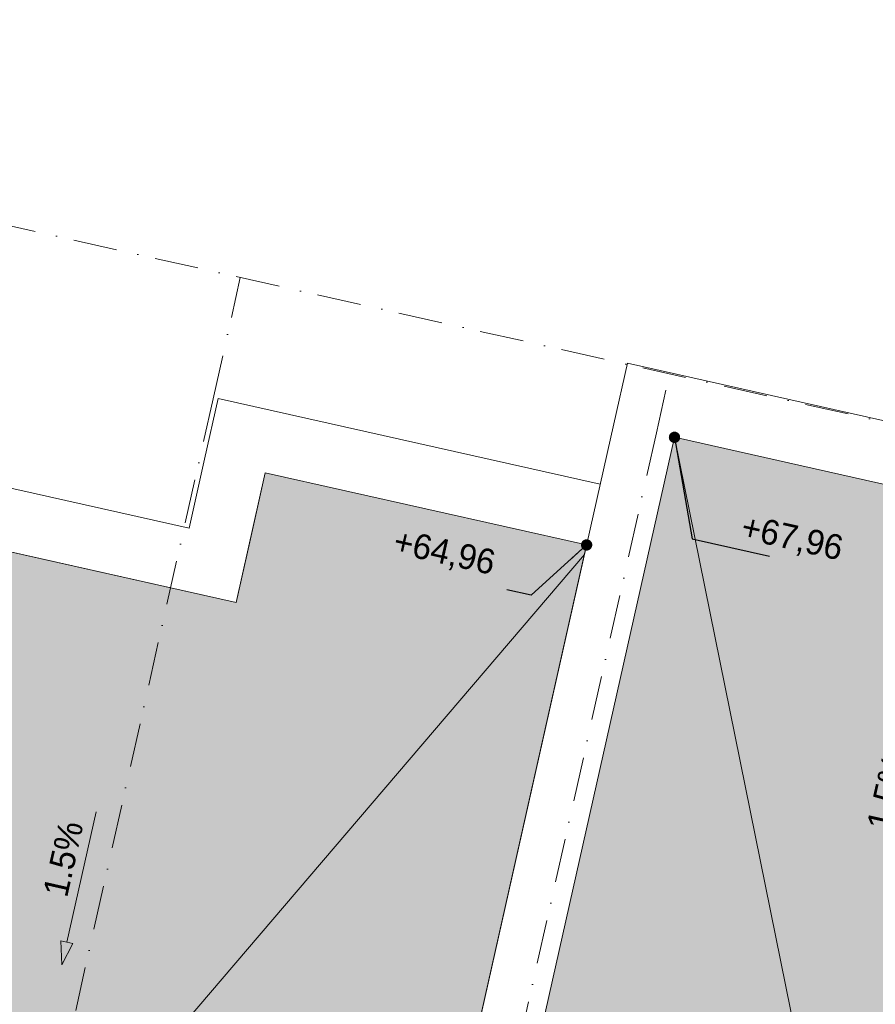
# Model space of a CAD drawing. Header units: millimetres. Extents: x -6990425 to -6520160, y 6117771 to 6220266.
# Tile 16 of 115: x -6938300 to -6931416, y 6142620 to 6150545. Entities that reach past the tile are written whole.
import ezdxf
from ezdxf.enums import TextEntityAlignment as Align

# ---------------------------------------------------------------- set-up
doc = ezdxf.new("R2010")
doc.units = ezdxf.units.MM
doc.header["$MEASUREMENT"] = 0
doc.linetypes.add('Штрихпунктирная', pattern=[670.277762, 352.777767, -176.388884, 0, -141.111112])
for name, color, linetype, lineweight in [('HELP_размеры_Ном._пера__120', 7, 'Continuous', 0), ('АР-Разуклонка кровли_Ном._пера__120', 7, 'Continuous', 0), ('АР-Разуклонка кровли_Ном._пера__41', 7, 'Continuous', 20), ('АР-Стены_внешние_.АР_Ном._пера__1', 7, 'Continuous', 30), ('АР-Чертеж-Оси_Осевые размеры.АР_Ном._пера__120', 7, 'Continuous', 0), ('Кровля_Ном._пера__1', 7, 'Continuous', 0), ('Кровля_Ном._пера__101', 252, 'Continuous', 0), ('Кровля_Ном._пера__120', 7, 'Continuous', 0)]:
    doc.layers.add(name, color=color, linetype=linetype, lineweight=lineweight)
for name, color, linetype in [('АР-Разуклонка кровли', 7, 'Continuous'), ('АР-Стены_внешние_.АР', 7, 'Continuous'), ('АР-Чертеж-Оси_Осевые размеры.АР', 7, 'Continuous'), ('Кровля', 7, 'Continuous')]:
    doc.layers.add(name, color=color, linetype=linetype)
doc.styles.add('РЎР“Р•РќР•Р\xa0Р\x98Р\xa0_РЎРўР\x98Р›Р¬_2', font='GOTHIC.TTF')
doc.styles.add('РЎР“Р•РќР•Р\xa0Р\x98Р\xa0_РЎРўР\x98Р›Р¬_4', font='isocpeur.ttf')
doc.dimstyles.new('СГЕНЕРИР_СТИЛЬ__8', dxfattribs={"dimtxt": 0.18, "dimasz": 182.4, "dimexe": 0.18, "dimexo": 0.0625, "dimgap": 0, "dimtad": 0, "dimtih": 1, "dimtoh": 1, "dimdec": 4, "dimzin": 0, "dimdsep": 46, "dimcen": 0.09, "dimadec": 0, "dimazin": 0, "dimtfac": 1, "dimtdec": 4, "dimtmove": 0, "dimatfit": 3, "dimldrblk": 'ARROWHEAD_11', "dimfxl": 1, "dimtolj": 1, "dimtzin": 0, "dimarcsym": 0})

# ---------------------------------------------------------------- blocks, each defined once
blk = doc.blocks.new('Стена_12_5', base_point=(-7160885.7, 6147237.9))
at = {"layer": 'Кровля_Ном._пера__1', "color": 7, "linetype": 'Continuous', "lineweight": 0, "flags": 128}
for points in [[(-7161020.1, 6147780.5), (-7161129.7, 6147292.7)], [(-7156649.1, 6146798.8), (-7161020.1, 6147780.5)], [(-7160641.8, 6147183.1), (-7157246.6, 6146420.5)], [(-7156649.1, 6146798.8), (-7156758.7, 6146311)]]:
    blk.add_lwpolyline(points, dxfattribs=at)
blk = doc.blocks.new('Стена_20_5', base_point=(-7164270.3, 6132168.4))
at = {"layer": 'Кровля_Ном._пера__1', "color": 7, "linetype": 'Continuous', "lineweight": 0, "flags": 128}
for points in [[(-7161129.7, 6147292.7), (-7164514.2, 6132223.2)], [(-7164026.4, 6132113.6), (-7160641.8, 6147183.1)]]:
    blk.add_lwpolyline(points, dxfattribs=at)
blk = doc.blocks.new('Стандартный Маркер Сетки[17]_5', base_point=(-7160680.9, 6147693.7))
at = {"layer": 'АР-Чертеж-Оси_Осевые размеры.АР_Ном._пера__120', "color": 7, "linetype": 'Штрихпунктирная', "lineweight": 0}
for q in [(-7160680.9, 6147693.7), (-7165571.2, 6125919.8)]:
    blk.add_line((-7160787.5, 6147219.2), q, dxfattribs=at)
at = {"layer": 'АР-Чертеж-Оси_Осевые размеры.АР_Ном._пера__120', "color": 7, "lineweight": 0, "style": 'РЎР“Р•РќР•Р\xa0Р\x98Р\xa0_РЎРўР\x98Р›Р¬_2'}
blk.add_attdef('AC_MarkerText_1', text='', height=350, rotation=347.34172, dxfattribs=at).set_placement((-7165717.5, 6125138.4), align=Align.TOP_CENTER)
blk = doc.blocks.new('Стандартный Маркер Сетки[27]_5', base_point=(-7160680.9, 6147693.7))
at = {"layer": 'АР-Чертеж-Оси_Осевые размеры.АР_Ном._пера__120', "color": 7, "linetype": 'Штрихпунктирная', "lineweight": 0}
for q in [(-7160680.9, 6147693.7), (-7165571.2, 6125919.8)]:
    blk.add_line((-7160787.5, 6147219.2), q, dxfattribs=at)
at = {"layer": 'АР-Чертеж-Оси_Осевые размеры.АР_Ном._пера__120', "color": 7, "lineweight": 0, "style": 'РЎР“Р•РќР•Р\xa0Р\x98Р\xa0_РЎРўР\x98Р›Р¬_2'}
blk.add_attdef('AC_MarkerText_1', text='', height=350, rotation=347.34172, dxfattribs=at).set_placement((-7165717.5, 6125138.4), align=Align.TOP_CENTER)
blk = doc.blocks.new('ARROWHEAD_11')
at = {"color": 0, "linetype": 'Continuous', "lineweight": 0}
blk.add_line((0, 0), (-1, 0), dxfattribs=at)
at = {"color": 0, "linetype": 'Continuous', "lineweight": 0, "const_width": 0.25, "flags": 128}
blk.add_lwpolyline([(-0.125, 0, 1), (0.125, 0, 1)], format="xyb", close=True, dxfattribs=at)
blk = doc.blocks.new('Стена_63_2', base_point=(-6940002.2, 6146627.2))
at = {"layer": 'АР-Стены_внешние_.АР_Ном._пера__1', "color": 7, "linetype": 'Continuous', "lineweight": 0, "flags": 128}
for points in [[(-6936936.7, 6146451.2), (-6939892.7, 6147115)], [(-6940002.2, 6146627.2), (-6936558.5, 6145853.7)], [(-6936558.5, 6145853.7), (-6936448.9, 6146341.6)]]:
    blk.add_lwpolyline(points, dxfattribs=at)
blk = doc.blocks.new('Стена_65_2', base_point=(-6936324, 6146897.6))
at = {"layer": 'АР-Стены_внешние_.АР_Ном._пера__1', "color": 7, "linetype": 'Continuous', "lineweight": 0, "flags": 128}
for points in [[(-6936702.3, 6147495), (-6936811.9, 6147007.2)], [(-6933628.8, 6146804.8), (-6936702.3, 6147495)], [(-6936324, 6146897.6), (-6933738.3, 6146316.9)]]:
    blk.add_lwpolyline(points, dxfattribs=at)
blk = doc.blocks.new('Стена_66_2', base_point=(-6936324, 6146897.6))
at = {"layer": 'АР-Стены_внешние_.АР_Ном._пера__1', "color": 7, "linetype": 'Continuous', "lineweight": 0, "flags": 128}
for points in [[(-6936811.9, 6147007.2), (-6936936.7, 6146451.2)], [(-6936448.9, 6146341.6), (-6936324, 6146897.6)]]:
    blk.add_lwpolyline(points, dxfattribs=at)
blk = doc.blocks.new('Стандартный Маркер Сетки[57]_2', base_point=(-6933070.4, 6147693.7))
at = {"layer": 'АР-Чертеж-Оси_Осевые размеры.АР_Ном._пера__120', "color": 7, "linetype": 'Штрихпунктирная', "lineweight": 0}
for q in [(-6933070.4, 6147693.7), (-6937960.7, 6125919.8)]:
    blk.add_line((-6933177, 6147219.2), q, dxfattribs=at)
at = {"layer": 'АР-Чертеж-Оси_Осевые размеры.АР_Ном._пера__120', "color": 7, "lineweight": 0, "style": 'РЎР“Р•РќР•Р\xa0Р\x98Р\xa0_РЎРўР\x98Р›Р¬_2'}
blk.add_attdef('AC_MarkerText_1', text='', height=350, rotation=347.34172, dxfattribs=at).set_placement((-6938107, 6125138.4), align=Align.TOP_CENTER)
blk = doc.blocks.new('Стандартный Маркер Сетки[64]_2', base_point=(-6936524.4, 6148469.5))
at = {"layer": 'АР-Чертеж-Оси_Осевые размеры.АР_Ном._пера__120', "color": 7, "linetype": 'Штрихпунктирная', "lineweight": 0}
for q in [(-6936524.4, 6148469.5), (-6941306, 6127179.4)]:
    blk.add_line((-6936743.5, 6147493.8), q, dxfattribs=at)
at = {"layer": 'АР-Чертеж-Оси_Осевые размеры.АР_Ном._пера__120', "color": 7, "lineweight": 0, "style": 'РЎР“Р•РќР•Р\xa0Р\x98Р\xa0_РЎРўР\x98Р›Р¬_4'}
blk.add_attdef('AC_MarkerText_1', text='', height=350, rotation=347.34172, dxfattribs=at).set_placement((-6941596.4, 6125886.6), align=Align.TOP_CENTER)
blk = doc.blocks.new('Стандартный Маркер Сетки[68]_2', base_point=(-6933070.4, 6147693.7))
at = {"layer": 'АР-Чертеж-Оси_Осевые размеры.АР_Ном._пера__120', "color": 7, "linetype": 'Штрихпунктирная', "lineweight": 0}
for q in [(-6933070.4, 6147693.7), (-6937960.7, 6125919.8)]:
    blk.add_line((-6933177, 6147219.2), q, dxfattribs=at)
at = {"layer": 'АР-Чертеж-Оси_Осевые размеры.АР_Ном._пера__120', "color": 7, "lineweight": 0, "style": 'РЎР“Р•РќР•Р\xa0Р\x98Р\xa0_РЎРўР\x98Р›Р¬_2'}
blk.add_attdef('AC_MarkerText_1', text='', height=350, rotation=347.34172, dxfattribs=at).set_placement((-6938107, 6125138.4), align=Align.TOP_CENTER)
blk = doc.blocks.new('Стандартный Маркер Сетки[75]_2', base_point=(-6936524.4, 6148469.5))
at = {"layer": 'АР-Чертеж-Оси_Осевые размеры.АР_Ном._пера__120', "color": 7, "linetype": 'Штрихпунктирная', "lineweight": 0}
for q in [(-6936524.4, 6148469.5), (-6941306, 6127179.4)]:
    blk.add_line((-6936743.5, 6147493.8), q, dxfattribs=at)
at = {"layer": 'АР-Чертеж-Оси_Осевые размеры.АР_Ном._пера__120', "color": 7, "lineweight": 0, "style": 'РЎР“Р•РќР•Р\xa0Р\x98Р\xa0_РЎРўР\x98Р›Р¬_4'}
blk.add_attdef('AC_MarkerText_1', text='', height=350, rotation=347.34172, dxfattribs=at).set_placement((-6941596.4, 6125886.6), align=Align.TOP_CENTER)
blk = doc.blocks.new('Линия_23_2', base_point=(-6937683.9, 6144169.1))
at = {"layer": 'АР-Разуклонка кровли', "linetype": 'Continuous', "lineweight": 0, "true_color": 0x000000}
blk.add_hatch(color=18, dxfattribs=at).paths.add_polyline_path([(-6937960.5, 6142937.7), (-6937870.8, 6143108.8), (-6937968.4, 6143130.7)])
at = {"layer": 'АР-Разуклонка кровли_Ном._пера__120', "color": 7, "linetype": 'Continuous', "lineweight": 0}
for p, q in [((-6937683.9, 6144169.1), (-6937919.6, 6143119.8)), ((-6937968.4, 6143130.7), (-6937870.8, 6143108.8)), ((-6937960.5, 6142937.7), (-6937968.4, 6143130.7)), ((-6937960.5, 6142937.7), (-6937870.8, 6143108.8))]:
    blk.add_line(p, q, dxfattribs=at)
blk = doc.blocks.new('Стандартный Маркер Сетки[77]_2', base_point=(-6985934.5, 6159566.7))
at = {"layer": 'АР-Чертеж-Оси_Осевые размеры.АР_Ном._пера__120', "color": 7, "linetype": 'Штрихпунктирная', "lineweight": 0}
blk.add_line((-6984958.8, 6159347.6), (-6906017.6, 6141617.8), dxfattribs=at)
at = {"layer": 'АР-Чертеж-Оси_Осевые размеры.АР_Ном._пера__120', "color": 7, "lineweight": 0, "style": 'РЎР“Р•РќР•Р\xa0Р\x98Р\xa0_РЎРўР\x98Р›Р¬_2'}
for tag, p in [('AC_MarkerText_1_0', (-6986352.4, 6159857.4)), ('AC_MarkerText_1_1', (-6904484.1, 6141470.2))]:
    blk.add_attdef(tag, text='', height=350, rotation=347.34172, dxfattribs=at).set_placement(p, align=Align.TOP_CENTER)
blk = doc.blocks.new('Стандартный Маркер Сетки[83]_2', base_point=(-6985934.5, 6159566.7))
at = {"layer": 'АР-Чертеж-Оси_Осевые размеры.АР_Ном._пера__120', "color": 7, "linetype": 'Штрихпунктирная', "lineweight": 0}
blk.add_line((-6984958.8, 6159347.6), (-6906017.6, 6141617.8), dxfattribs=at)
at = {"layer": 'АР-Чертеж-Оси_Осевые размеры.АР_Ном._пера__120', "color": 7, "lineweight": 0, "style": 'РЎР“Р•РќР•Р\xa0Р\x98Р\xa0_РЎРўР\x98Р›Р¬_2'}
for tag, p in [('AC_MarkerText_1_0', (-6986352.4, 6159857.4)), ('AC_MarkerText_1_1', (-6904484.1, 6141470.2))]:
    blk.add_attdef(tag, text='', height=350, rotation=347.34172, dxfattribs=at).set_placement(p, align=Align.TOP_CENTER)
blk = doc.blocks.new('Стандартный Маркер Сетки[87]_2', base_point=(-6985934.5, 6159566.7))
at = {"layer": 'АР-Чертеж-Оси_Осевые размеры.АР_Ном._пера__120', "color": 7, "linetype": 'Штрихпунктирная', "lineweight": 0}
blk.add_line((-6984958.8, 6159347.6), (-6906017.6, 6141617.8), dxfattribs=at)
at = {"layer": 'АР-Чертеж-Оси_Осевые размеры.АР_Ном._пера__120', "color": 7, "lineweight": 0, "style": 'РЎР“Р•РќР•Р\xa0Р\x98Р\xa0_РЎРўР\x98Р›Р¬_2'}
for tag, p in [('AC_MarkerText_1_0', (-6986352.4, 6159857.4)), ('AC_MarkerText_1_1', (-6904484.1, 6141470.2))]:
    blk.add_attdef(tag, text='', height=350, rotation=347.34172, dxfattribs=at).set_placement(p, align=Align.TOP_CENTER)
blk = doc.blocks.new('Стандартный Маркер Сетки[93]_2', base_point=(-6985934.5, 6159566.7))
at = {"layer": 'АР-Чертеж-Оси_Осевые размеры.АР_Ном._пера__120', "color": 7, "linetype": 'Штрихпунктирная', "lineweight": 0}
blk.add_line((-6984958.8, 6159347.6), (-6906017.6, 6141617.8), dxfattribs=at)
at = {"layer": 'АР-Чертеж-Оси_Осевые размеры.АР_Ном._пера__120', "color": 7, "lineweight": 0, "style": 'РЎР“Р•РќР•Р\xa0Р\x98Р\xa0_РЎРўР\x98Р›Р¬_2'}
for tag, p in [('AC_MarkerText_1_0', (-6986352.4, 6159857.4)), ('AC_MarkerText_1_1', (-6904484.1, 6141470.2))]:
    blk.add_attdef(tag, text='', height=350, rotation=347.34172, dxfattribs=at).set_placement(p, align=Align.TOP_CENTER)

msp = doc.modelspace()

# ---------------------------------------------------------------- hatches: boundary and pattern name
at = {"layer": 'Кровля_Ном._пера__101', "linetype": 'Continuous', "lineweight": 0}
h = msp.add_hatch(dxfattribs=at)
h.set_pattern_fill('ПЕСОК_0002', color=252, style=0, pattern_type=2)
h.set_pattern_definition([(32.3417, (-6945630.73, 6142605.52), (-120.9696, 191.0468), [0, -150.75, 0, -226.125]), (97.3417, (-6945140.44, 6142495.4), (224.271, 28.8958), [0, -110.55, 0, -190.95])])
h.paths.add_polyline_path([(-6957949.6, 6136950), (-6936903.7, 6132223.2), (-6933738.3, 6146316.9), (-6936324, 6146897.7), (-6936558.5, 6145853.7), (-6940002.8, 6146627.3), (-6940744.5, 6143324.5), (-6940480.6, 6143265.3), (-6941424, 6139064.9), (-6950727.9, 6141154.5), (-6949424.2, 6146959.5), (-6948901.6, 6146842.1), (-6948627.6, 6148061.9), (-6949037.3, 6148153.9), (-6948543, 6150354.8), (-6952065.7, 6151146), (-6951886.1, 6151945.6), (-6954452.2, 6152522)])
h = msp.add_hatch(dxfattribs=at)
h.set_pattern_fill('ПЕСОК_0005', color=252, style=0, pattern_type=2)
h.set_pattern_definition([(122.3417, (-6922964.9, 6137514.64), (191.0468, 120.9696), [0, -150.75, 0, -226.125]), (57.3417, (-6923455.2, 6137624.75), (-190.3755, 122.0232), [0, -110.55, 0, -190.95])])
h.paths.add_polyline_path([(-6936415.8, 6132113.6), (-6933031.3, 6147183.1), (-6929636, 6146420.5), (-6930089.6, 6144400.9), (-6927026, 6143712.8), (-6927767.7, 6140410.1), (-6927767.8, 6140410.1), (-6929426.3, 6140782.6), (-6930336.8, 6136728.6), (-6918609, 6134094.6), (-6917627.2, 6138465.8), (-6918212.9, 6138597.3), (-6917681.5, 6140963.2), (-6917173.1, 6143226.9), (-6913874.6, 6142486.1), (-6913672, 6143388.1), (-6910491.1, 6142673.7), (-6913993.8, 6127077.7)])

# ---------------------------------------------------------------- linework, layer by layer
at = {"layer": 'АР-Разуклонка кровли_Ном._пера__120', "color": 7, "linetype": 'Continuous', "lineweight": 0}
for points in [[(-6931487.5, 6139560.4), (-6933031.3, 6147183.1)], [(-6938174.3, 6141062.2), (-6933755.8, 6146238.9)]]:
    msp.add_lwpolyline(points, dxfattribs=at)
at = {"layer": 'Кровля_Ном._пера__120', "color": 7, "linetype": 'Continuous', "lineweight": 0, "flags": 128}
for points in [[(-6957949.6, 6136950), (-6936903.7, 6132223.2), (-6933738.3, 6146316.9), (-6936324, 6146897.7), (-6936558.5, 6145853.7), (-6940002.8, 6146627.3), (-6940744.5, 6143324.5), (-6940480.6, 6143265.3), (-6941424, 6139064.9), (-6950727.9, 6141154.5), (-6949424.2, 6146959.5), (-6948901.6, 6146842.1), (-6948627.6, 6148061.9), (-6949037.3, 6148153.9), (-6948543, 6150354.8), (-6952065.7, 6151146), (-6951886.1, 6151945.6), (-6954452.2, 6152522)], [(-6936415.8, 6132113.6), (-6933031.3, 6147183.1), (-6929636, 6146420.5), (-6930089.6, 6144400.9), (-6927026, 6143712.8), (-6927767.7, 6140410.1), (-6927767.8, 6140410.1), (-6929426.3, 6140782.6), (-6930336.8, 6136728.6), (-6918609, 6134094.6), (-6917627.2, 6138465.8), (-6918212.9, 6138597.3), (-6917681.5, 6140963.2), (-6917173.1, 6143226.9), (-6913874.6, 6142486.1), (-6913672, 6143388.1), (-6910491.1, 6142673.7), (-6913993.8, 6127077.7)]]:
    msp.add_lwpolyline(points, close=True, dxfattribs=at)

# ---------------------------------------------------------------- block references
at = {"layer": 'АР-Разуклонка кровли', "color": 7, "linetype": 'Continuous', "lineweight": 0}
msp.add_blockref('Линия_23_2', (-6937683.9, 6144169.1), dxfattribs=at)
at = {"layer": 'АР-Стены_внешние_.АР', "color": 7, "lineweight": 0}
for name, p in [('Стена_65_2', (-6936324, 6146897.6)), ('Стена_63_2', (-6940002.2, 6146627.2)), ('Стена_66_2', (-6936324, 6146897.6))]:
    msp.add_blockref(name, p, dxfattribs=at)
at = {"layer": 'АР-Чертеж-Оси_Осевые размеры.АР', "color": 8, "linetype": 'Continuous', "lineweight": 15}
for name, p in [('Стандартный Маркер Сетки[77]_2', (-6985934.5, 6159566.7)), ('Стандартный Маркер Сетки[83]_2', (-6985934.5, 6159566.7)), ('Стандартный Маркер Сетки[87]_2', (-6985934.5, 6159566.7)), ('Стандартный Маркер Сетки[93]_2', (-6985934.5, 6159566.7)), ('Стандартный Маркер Сетки[64]_2', (-6936524.4, 6148469.5)), ('Стандартный Маркер Сетки[75]_2', (-6936524.4, 6148469.5)), ('Стандартный Маркер Сетки[17]_5', (-6933070.4, 6147693.7)), ('Стандартный Маркер Сетки[27]_5', (-6933070.4, 6147693.7)), ('Стандартный Маркер Сетки[57]_2', (-6933070.4, 6147693.7)), ('Стандартный Маркер Сетки[68]_2', (-6933070.4, 6147693.7))]:
    msp.add_blockref(name, p, dxfattribs=at)
at = {"layer": 'Кровля', "color": 7, "lineweight": 0}
for name, p in [('Стена_12_5', (-6933275.2, 6147237.9)), ('Стена_20_5', (-6936659.8, 6132168.4))]:
    msp.add_blockref(name, p, dxfattribs=at)

# ---------------------------------------------------------------- texts
at = {"layer": 'HELP_размеры_Ном._пера__120', "color": 7, "linetype": 'Continuous', "lineweight": 0, "insert": (-6934911.6, 6146129.5), "char_height": 200, "attachment_point": 8, "rotation": 347.34172, "style": 'РЎР“Р•РќР•Р\xa0Р\x98Р\xa0_РЎРўР\x98Р›Р¬_2'}
msp.add_mtext('\\A1;{\\pqc;\\fCentury Gothic|b0|i0|c204|p0;\\W1.000000;+64,96}', dxfattribs=at)
at = {"layer": 'АР-Разуклонка кровли_Ном._пера__120', "color": 7, "linetype": 'Continuous', "lineweight": 0, "insert": (-6931710.8, 6146155.5), "char_height": 200, "attachment_point": 9, "rotation": 347.34172, "style": 'РЎР“Р•РќР•Р\xa0Р\x98Р\xa0_РЎРўР\x98Р›Р¬_2'}
msp.add_mtext('\\A1;{\\pqr;\\fCentury Gothic|b0|i0|c204|p0;\\W1.000000;+67,96}', dxfattribs=at)
at = {"layer": 'АР-Разуклонка кровли_Ном._пера__41', "color": 7, "linetype": 'Continuous', "lineweight": 20, "char_height": 200, "attachment_point": 5, "rotation": 77.34175, "style": 'РЎР“Р•РќР•Р\xa0Р\x98Р\xa0_РЎРўР\x98Р›Р¬_2'}
for insert in [(-6931321.4, 6144327.4), (-6937948.6, 6143790.9)]:
    msp.add_mtext('\\A1;{\\pqc;\\fCentury Gothic|b0|i0|c204|p0;\\W1.000000;1.5%}', dxfattribs=dict(at, insert=insert))

# ---------------------------------------------------------------- leaders
at = {"layer": 'HELP_размеры_Ном._пера__120', "color": 7, "linetype": 'Continuous', "lineweight": 0, "annotation_type": 0, "has_hookline": 1, "hookline_direction": 1, "text_width": 835.2, "horizontal_direction": (0.975694, -0.219136, 0)}
msp.add_leader([(-6933738.3, 6146316.9), (-6934183.2, 6145911.8), (-6934379.1, 6145955.8)], dimstyle='СГЕНЕРИР_СТИЛЬ__8', dxfattribs=at)
at = {"layer": 'АР-Разуклонка кровли_Ном._пера__120', "color": 7, "linetype": 'Continuous', "lineweight": 0, "annotation_type": 0, "has_hookline": 1, "hookline_direction": 0, "text_width": 835.2, "horizontal_direction": (0.975694, -0.219136, 0)}
msp.add_leader([(-6933031.3, 6147183.1), (-6932889.6, 6146366.2), (-6932266.5, 6146226.2)], dimstyle='СГЕНЕРИР_СТИЛЬ__8', dxfattribs=at)

doc.saveas('drawing.dxf')
